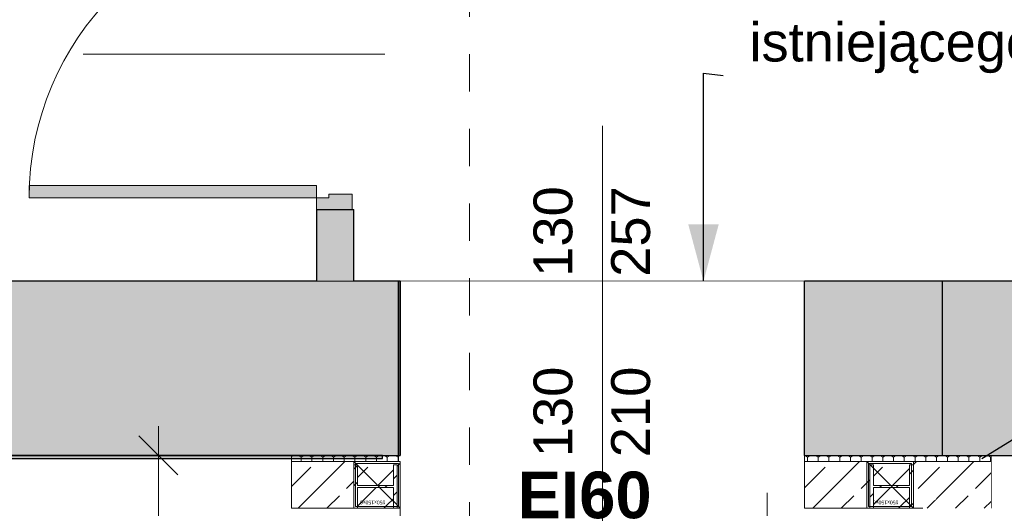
# Model space of a CAD drawing. Header units: centimetres. Extents: x -450 to 939, y -960 to 494.
# Tile 9 of 12: x -137 to 179, y -323 to -166. Entities that reach past the tile are written whole.
import ezdxf

# ---------------------------------------------------------------- set-up
doc = ezdxf.new("R2010")
doc.units = ezdxf.units.CM
doc.header["$MEASUREMENT"] = 0
doc.linetypes.add('Przerywana', pattern=[24, 12, -12])
doc.linetypes.add('Wipeout_Contour', pattern=[100, 0, -100])
for name, color, linetype in [('220 - ŚCIANY WEWNĘTRZNE', 7, 'Continuous'), ('440-Stropy', 7, 'Continuous'), ('Drzwi Archicad', 7, 'Continuous'), ('Nowe_1', 7, 'Continuous'), ('Nowe_220 - ŚCIANY WEWNĘTRZNE', 7, 'Continuous'), ('Nowe_299-Wymiary Opisy', 7, 'Continuous'), ('Nowe_ściana', 7, 'Continuous')]:
    doc.layers.add(name, color=color, linetype=linetype)
for name, color, linetype, lineweight in [('220 - ŚCIANY WEWNĘTRZNE_Nr_pióra__27', 7, 'Continuous', 25), ('220-Ściany_Nr_pióra__19', 255, 'Continuous', 13), ('440-Stropy_Nr_pióra__19', 255, 'Continuous', 0), ('Drzwi Archicad_Nr_pióra__27', 7, 'Continuous', 25), ('Nowe_220 - ŚCIANY WEWNĘTRZNE_Nr_pióra__27', 7, 'Continuous', 25), ('Nowe_220-Ściany_Nr_pióra__120', 7, 'Continuous', 13), ('Nowe_299-Wymiary Opisy_Nr_pióra__140', 1, 'Continuous', 25), ('Nowe_299-Wymiary Opisy_Nr_pióra__6', 5, 'Continuous', 13), ('Nowe_830-Teksty Etykiety_Nr_pióra__6', 5, 'Continuous', 13), ('Nowe_Bloki tekstowe_Nr_pióra__140', 1, 'Continuous', 25), ('Nowe_Drzwi Archicad_Nr_pióra__1', 7, 'Continuous', 13), ('Nowe_Drzwi Archicad_Nr_pióra__27', 7, 'Continuous', 25), ('Nowe_winda_Nr_pióra__32', 15, 'Continuous', 25), ('Nowe_winda_Nr_pióra__41', 7, 'Continuous', 15), ('Nowe_Znaczniki drzwi Archicada_Nr_pióra__7', 7, 'Continuous', 13), ('Nowe_ściana_Nr_pióra__1', 7, 'Continuous', 13)]:
    doc.layers.add(name, color=color, linetype=linetype, lineweight=lineweight)
for name, color, linetype, lineweight, true_color in [('840-Znaczniki ogólne_Nr_pióra__5', 7, 'Continuous', 13, 0x40a5ff), ('Drzwi Archicad_Nr_pióra__23', 7, 'Continuous', 15, 0xff6600), ('Drzwi Archicad_Nr_pióra__3', 7, 'Continuous', 13, 0xff6600), ('Nowe_1_Nr_pióra__4', 7, 'Continuous', 13, 0x029e21), ('Nowe_299-Wymiary Opisy_Nr_pióra__45', 7, 'Continuous', 15, 0x40a5ff), ('Nowe_299-Wymiary Opisy_Nr_pióra__85', 7, 'Continuous', 13, 0x80c2ff), ('Nowe_830-Teksty Etykiety_Nr_pióra__85', 7, 'Continuous', 13, 0x80c2ff), ('Nowe_Znaczniki drzwi Archicada_Nr_pióra__45', 7, 'Continuous', 15, 0x40a5ff), ('Znaczniki drzwi Archicada_Nr_pióra__45', 7, 'Continuous', 15, 0x40a5ff)]:
    doc.layers.add(name, color=color, linetype=linetype, lineweight=lineweight, true_color=true_color)
doc.styles.add('STYL_AUTOMATYCZNY_1', font='arial.ttf')
doc.styles.add('STYL_AUTOMATYCZNY_2', font='arial.ttf')
doc.styles.add('STYL_AUTOMATYCZNY_3', font='arial.ttf')
doc.styles.add('STYL_AUTOMATYCZNY_4', font='arial.ttf')
doc.dimstyles.new('STYL_AUTOMATYCZNY__2', dxfattribs={"dimtxt": 15, "dimasz": 11.875, "dimexe": 0.18, "dimexo": 0.0625, "dimgap": 0, "dimtad": 1, "dimdec": 0, "dimzin": 0, "dimdsep": 46, "dimtxsty": 'STYL_AUTOMATYCZNY_2', "dimblk": 'ARROWHEAD_6', "dimblk1": 'ARROWHEAD_6', "dimblk2": 'ARROWHEAD_6', "dimcen": 0.09, "dimse1": 1, "dimse2": 1, "dimclrd": 256, "dimclre": 256, "dimclrt": 5, "dimadec": 1, "dimazin": 0, "dimtfac": 1, "dimtdec": 4, "dimtmove": 0, "dimatfit": 3, "dimfxl": 1, "dimtolj": 1, "dimtzin": 0, "dimarcsym": 0})
doc.dimstyles.new('STYL_AUTOMATYCZNY__3', dxfattribs={"dimtxt": 15, "dimasz": 11.875, "dimexe": 0.18, "dimexo": 0.0625, "dimgap": 0, "dimtad": 1, "dimtih": 1, "dimtoh": 1, "dimdec": 0, "dimzin": 0, "dimdsep": 46, "dimtxsty": 'STYL_AUTOMATYCZNY_3', "dimblk": 'ARROWHEAD_5', "dimblk1": 'ARROWHEAD_5', "dimblk2": 'ARROWHEAD_5', "dimcen": 0.09, "dimse1": 1, "dimse2": 1, "dimclrd": 1, "dimclre": 1, "dimclrt": 1, "dimadec": 1, "dimazin": 0, "dimtfac": 1, "dimtdec": 4, "dimtmove": 2, "dimatfit": 3, "dimfxl": 1, "dimtolj": 1, "dimtzin": 0, "dimarcsym": 0})
doc.dimstyles.new('STYL_AUTOMATYCZNY__6', dxfattribs={"dimtxt": 0.18, "dimasz": 18.24, "dimexe": 0.18, "dimexo": 0.0625, "dimgap": 0, "dimtad": 0, "dimtih": 1, "dimtoh": 1, "dimdec": 4, "dimzin": 0, "dimdsep": 46, "dimcen": 0.09, "dimadec": 0, "dimazin": 0, "dimtfac": 1, "dimtdec": 4, "dimtmove": 0, "dimatfit": 3, "dimldrblk": 'ARROWHEAD_5', "dimfxl": 1, "dimtolj": 1, "dimtzin": 0, "dimarcsym": 0})
pattern_1 = [(90, (0, 0), (-3.4641, 0), [2, -4]), (90, (-1.732, 3), (-3.4641, 0), [2, -4]), (150, (-8e-16, 2), (1.73205, 3), [2, -4]), (150, (-3.464, 2), (1.73205, 3), [2, -4]), (210, (0, 0), (-1.73205, 3), [2, -4]), (210, (-3.464, -1e-15), (-1.73205, 3), [2, -4])]
pattern_2 = [(45, (0, 0), (-9.1924, 9.1924), []), (45, (-4.596, 4.596), (-9.1924, 9.1924), [9.75, -3.25])]
pattern_3 = [(45, (0, 0), (-7.95495, 7.95495), []), (45, (-2.652, 2.652), (-7.95495, 7.95495), [])]

# ---------------------------------------------------------------- blocks, each defined once
blk = doc.blocks.new('*D4')
at = {"layer": 'Nowe_299-Wymiary Opisy_Nr_pióra__45', "color": 161, "linetype": 'Continuous', "lineweight": 15, "true_color": 0x40a5ff}
for p, q in [((-86.43, -312.72), (-98.93, -300.22)), ((-98.93, -554.22), (-86.43, -566.72))]:
    blk.add_line(p, q, dxfattribs=at)
at = {"layer": 'Nowe_299-Wymiary Opisy_Nr_pióra__85', "color": 151, "linetype": 'Continuous', "lineweight": 13, "true_color": 0x80c2ff}
for p, q in [((-92.68, -306.47), (-92.68, -297.1)), ((-80.96, -306.47), (-104.39, -306.47)), ((-92.68, -560.47), (-92.68, -306.47)), ((-80.96, -560.47), (-104.39, -560.47)), ((-92.68, -569.85), (-92.68, -560.47))]:
    blk.add_line(p, q, dxfattribs=at)
at = {"layer": 'Nowe_299-Wymiary Opisy_Nr_pióra__6', "color": 5, "lineweight": 13, "insert": (-95.68, -450.63), "char_height": 15, "attachment_point": 7, "rotation": 90, "style": 'STYL_AUTOMATYCZNY_2'}
blk.add_mtext('\\A1;{\\pql;\\fArial|b0|i0|c238|p0;\\W1.000000;254}', dxfattribs=at)
blk = doc.blocks.new('ARROWHEAD_6')
at = {"color": 0, "linetype": 'Continuous', "lineweight": 0}
for p, q in [((-0.5, -0.5), (0.5, 0.5)), ((0, 0), (-1, 0))]:
    blk.add_line(p, q, dxfattribs=at)
blk = doc.blocks.new('*D5')
at = {"layer": 'Nowe_299-Wymiary Opisy_Nr_pióra__140', "linetype": 'Continuous', "lineweight": 25}
for points in [[(-449.86, -360.48), (-437.79, -363.72), (-437.79, -357.25)], [(-49.86, -360.48), (-61.93, -357.25), (-61.93, -363.72)]]:
    blk.add_hatch(color=1, dxfattribs=at).paths.add_polyline_path(points)
at = {"layer": 'Nowe_299-Wymiary Opisy_Nr_pióra__140', "color": 1, "linetype": 'Continuous', "lineweight": 25}
for p, q in [((-449.86, -360.48), (-437.79, -357.25)), ((-437.79, -357.25), (-437.79, -363.72)), ((-61.93, -363.72), (-61.93, -357.25)), ((-49.86, -360.48), (-61.93, -357.25)), ((-449.86, -360.48), (-437.79, -363.72)), ((-437.79, -360.48), (-61.93, -360.48)), ((-49.86, -360.48), (-61.93, -363.72))]:
    blk.add_line(p, q, dxfattribs=at)
at = {"layer": 'Nowe_299-Wymiary Opisy_Nr_pióra__140', "color": 1, "lineweight": 25, "insert": (-235.28, -357.48), "char_height": 15, "attachment_point": 7, "style": 'STYL_AUTOMATYCZNY_3'}
blk.add_mtext('\\A1;{\\pql;\\fArial|b1|i0|c238|p0;\\W1.000000;400}', dxfattribs=at)
blk = doc.blocks.new('ARROWHEAD_5')
at = {"linetype": 'Continuous', "lineweight": 0}
blk.add_hatch(color=0, dxfattribs=at).paths.add_polyline_path([(-1, 0.2679), (0, 0), (-1, -0.2679)])
at = {"color": 0, "linetype": 'Continuous', "lineweight": 0}
blk.add_line((0, 0), (-1, 0), dxfattribs=at)

msp = doc.modelspace()

# ---------------------------------------------------------------- hatches: boundary and pattern name
at = {"layer": '220-Ściany_Nr_pióra__19', "linetype": 'Continuous', "lineweight": 13}
h = msp.add_hatch(dxfattribs=at)
h.set_pattern_fill('Podwójny_szraf_1_4_0001', color=255, style=0, pattern_type=2)
h.set_pattern_definition([(45, (0, 0), (-22.981, 22.981), []), (45, (-4.596, 4.596), (-22.981, 22.981), [])])
h.paths.add_polyline_path([(-449.86, -250.47), (-41.84, -250.47), (-41.84, 228.03), (282.38, 228.03), (282.38, 169.03), (245.38, 169.03), (245.38, -250.47), (282.38, -250.47), (282.38, -960.47), (367.7, -960.47), (367.7, 228.03), (367.7, 390.38), (-60.62, 390.38), (-449.86, 390.38)])
at = {"layer": 'Nowe_220-Ściany_Nr_pióra__120', "linetype": 'Continuous', "lineweight": 13}
h = msp.add_hatch(dxfattribs=at)
h.set_pattern_fill('Styropian_0001', style=0, pattern_type=2)
h.set_pattern_definition(pattern_1)
h.paths.add_polyline_path([(-49.86, -308.47), (-15.46, -308.47), (-15.46, -306.47), (-49.86, -306.47)])
h = msp.add_hatch(dxfattribs=at)
h.set_pattern_fill('Styropian_0001', style=0, pattern_type=2)
h.set_pattern_definition(pattern_1)
h.paths.add_polyline_path([(175.14, -308.47), (115.14, -308.47), (115.14, -306.47), (175.14, -306.47)])

# ---------------------------------------------------------------- linework, layer by layer
at = {"layer": 'Nowe_220-Ściany_Nr_pióra__120', "color": 7, "linetype": 'Continuous', "lineweight": 13, "flags": 128}
for points in [[(-49.86, -308.47), (-15.46, -308.47), (-15.46, -306.47), (-49.86, -306.47)], [(175.14, -308.47), (115.14, -308.47), (115.14, -306.47), (175.14, -306.47)]]:
    msp.add_lwpolyline(points, close=True, dxfattribs=at)

# ---------------------------------------------------------------- next in the draw order: wipeouts: each hides what was drawn before it
at = {"color": 254, "linetype": 'Wipeout_Contour', "lineweight": 0, "ltscale": 4562.873072}
msp.add_wipeout([(-449.86, 390.38), (-449.86, -250.47), (282.38, -250.47), (282.38, -960.47), (367.7, -960.47), (367.7, -351.72), (367.7, 390.38)], dxfattribs=at).dxf.layer = '440-Stropy'

# ---------------------------------------------------------------- next in the draw order: hatches: boundary and pattern name
at = {"layer": '220 - ŚCIANY WEWNĘTRZNE', "linetype": 'Continuous', "lineweight": 0, "true_color": 0x7f7f7f}
for points in [[(-41.84, -250.47), (-29.84, -250.47), (-29.84, -227.47), (-41.84, -227.47)], [(-15.46, -250.47), (-185.62, -250.47), (-185.62, -306.47), (-15.46, -306.47)], [(159.54, -250.47), (159.54, -306.47), (240.38, -306.47), (240.38, -250.47)]]:
    msp.add_hatch(color=8, dxfattribs=at).paths.add_polyline_path(points)
at = {"layer": 'Nowe_220 - ŚCIANY WEWNĘTRZNE', "linetype": 'Continuous', "lineweight": 0, "true_color": 0x000000}
for points in [[(-15.46, -306.47), (-14.86, -306.47), (-14.86, -250.47), (-15.46, -250.47)], [(115.14, -250.47), (115.14, -306.47), (159.54, -306.47), (159.54, -250.47)]]:
    msp.add_hatch(color=18, dxfattribs=at).paths.add_polyline_path(points)

# ---------------------------------------------------------------- next in the draw order: linework, layer by layer
at = {"layer": '220 - ŚCIANY WEWNĘTRZNE_Nr_pióra__27', "color": 7, "linetype": 'Continuous', "lineweight": 25}
for p, q in [((159.54, -279.47), (159.54, -250.47)), ((159.54, -284.47), (159.54, -279.47)), ((159.54, -306.47), (159.54, -284.47))]:
    msp.add_line(p, q, dxfattribs=at)
at = {"layer": '220 - ŚCIANY WEWNĘTRZNE_Nr_pióra__27', "color": 7, "linetype": 'Continuous', "lineweight": 25, "flags": 128}
for points in [[(-41.84, -250.47), (-185.62, -250.47)], [(240.38, -250.47), (159.54, -250.47)], [(-20.62, -306.47), (-185.62, -306.47)], [(159.54, -306.47), (240.38, -306.47)]]:
    msp.add_lwpolyline(points, dxfattribs=at)
at = {"layer": '440-Stropy_Nr_pióra__19', "color": 255, "linetype": 'Continuous', "lineweight": 0, "flags": 128}
msp.add_lwpolyline([(-449.86, 390.38), (-449.86, -250.47), (282.38, -250.47), (282.38, -960.47), (367.7, -960.47), (367.7, -351.72), (367.7, 390.38)], close=True, dxfattribs=at)
at = {"layer": 'Drzwi Archicad_Nr_pióra__3', "color": 30, "linetype": 'Continuous', "lineweight": 13, "true_color": 0xff6600}
msp.add_line((-134.24, -219.67), (-134.24, -223.67), dxfattribs=at)
at = {"layer": 'Nowe_ściana_Nr_pióra__1', "color": 7, "linetype": 'Continuous', "lineweight": 13, "flags": 128}
msp.add_lwpolyline([(175.14, -323.47), (175.14, -308.47)], dxfattribs=at)

# ---------------------------------------------------------------- next in the draw order: texts
at = {"layer": 'Nowe_830-Teksty Etykiety_Nr_pióra__6', "color": 5, "linetype": 'Continuous', "lineweight": 13, "insert": (92.56, -183.62), "char_height": 12.5, "attachment_point": 7, "line_spacing_factor": 0.94021, "style": 'STYL_AUTOMATYCZNY_2'}
msp.add_mtext('\\A1;{\\pql;\\fArial|b0|i0|c238|p0;\\W1.000000;demontaż okna,\\P\\pql;\\fArial|b0|i0|c238|p0;\\W1.000000;otwór w miejscu\\P\\pql;\\fArial|b0|i0|c238|p0;\\W1.000000; istniejącego okna}', dxfattribs=at)
at = {"layer": 'Nowe_Znaczniki drzwi Archicada_Nr_pióra__7', "color": 7, "lineweight": 13, "char_height": 12.5, "attachment_point": 7, "rotation": 90, "style": 'STYL_AUTOMATYCZNY_1'}
for s, insert in [('\\A1;{\\pql;\\pt0;\\fArial|b0|i0|c238|p0;\\W1.000000;130\\fArial|b0|i0|c238|p0;\\W1.000000;\\A1{\\H.66x;\\S^  ;}\\fArial|b0|i0|c238|p0;\\W1.000000;\\fArial|b0|i0|c238|p0;\\W1.000000;}', (44.11, -249.07)), ('\\A1;{\\pql;\\pt0;\\fArial|b0|i0|c238|p0;\\W1.000000;257\\fArial|b0|i0|c238|p0;\\W1.000000;\\A1{\\H.66x;\\S^  ;}\\fArial|b0|i0|c238|p0;\\W1.000000;\\fArial|b0|i0|c238|p0;\\W1.000000;}', (69.1, -249.07))]:
    msp.add_mtext(s, dxfattribs=dict(at, insert=insert))

# ---------------------------------------------------------------- next in the draw order: wipeouts: each hides what was drawn before it
at = {"color": 254, "linetype": 'Wipeout_Contour', "lineweight": 0, "ltscale": 725.662512}
msp.add_wipeout([(-41.84, -227.47), (-29.84, -227.47), (-29.84, -127.47), (-41.84, -127.47)], dxfattribs=at).dxf.layer = '220 - ŚCIANY WEWNĘTRZNE'
at = {"color": 254, "linetype": 'Wipeout_Contour', "lineweight": 0, "ltscale": 1160.908025}
msp.add_wipeout([(115.14, -306.47), (115.14, -250.47), (-14.86, -250.47), (-14.86, -306.47)], dxfattribs=at).dxf.layer = '220 - ŚCIANY WEWNĘTRZNE'
at = {"color": 254, "linetype": 'Wipeout_Contour', "lineweight": 0, "ltscale": 1272.395936}
msp.add_wipeout([(-49.86, -323.47), (-14.86, -323.47), (-14.86, -308.47), (-49.86, -308.47)], dxfattribs=at).dxf.layer = 'Nowe_ściana'
at = {"color": 254, "linetype": 'Wipeout_Contour', "lineweight": 0, "ltscale": 1080.703133}
msp.add_wipeout([(153.14, -323.47), (175.14, -323.47), (175.14, -308.47)], dxfattribs=at).dxf.layer = 'Nowe_ściana'

# ---------------------------------------------------------------- next in the draw order: hatches: boundary and pattern name
at = {"layer": '220 - ŚCIANY WEWNĘTRZNE', "linetype": 'Continuous', "lineweight": 0, "true_color": 0x7f7f7f}
msp.add_hatch(color=8, dxfattribs=at).paths.add_polyline_path([(-185.62, -307.47), (-20.62, -307.47), (-20.62, -306.47), (-185.62, -306.47)])
at = {"layer": 'Drzwi Archicad', "linetype": 'Continuous', "lineweight": 0, "true_color": 0x7f7f7f}
for points in [[(-134.24, -223.67), (-41.84, -223.67), (-41.84, -219.67), (-134.24, -219.67)], [(-30.34, -227.47), (-30.34, -222.47), (-37.84, -222.47), (-37.84, -223.67), (-41.84, -223.67), (-41.84, -227.47)]]:
    msp.add_hatch(color=8, dxfattribs=at).paths.add_polyline_path(points)
at = {"layer": 'Nowe_ściana', "linetype": 'Continuous', "lineweight": 0, "true_color": 0x000000}
h = msp.add_hatch(dxfattribs=at)
h.set_pattern_fill('Beton_zbrojony_0001', color=18, style=0, pattern_type=2)
h.set_pattern_definition(pattern_2)
h.paths.add_polyline_path([(-49.86, -323.47), (-14.86, -323.47), (-14.86, -308.47), (-49.86, -308.47)])
h = msp.add_hatch(dxfattribs=at)
h.set_pattern_fill('Beton_zbrojony_0001', color=18, style=0, pattern_type=2)
h.set_pattern_definition(pattern_2)
h.paths.add_polyline_path([(153.14, -323.47), (175.14, -323.47), (175.14, -308.47)])

# ---------------------------------------------------------------- next in the draw order: linework, layer by layer
at = {"layer": '220 - ŚCIANY WEWNĘTRZNE_Nr_pióra__27', "color": 7, "linetype": 'Continuous', "lineweight": 25}
for p, q in [((-41.84, -227.47), (-30.34, -227.47)), ((-30.34, -227.47), (-29.84, -227.47)), ((-15.46, -279.47), (-15.46, -250.47)), ((-15.46, -284.47), (-15.46, -279.47)), ((-15.46, -306.47), (-15.46, -284.47))]:
    msp.add_line(p, q, dxfattribs=at)
at = {"layer": '220 - ŚCIANY WEWNĘTRZNE_Nr_pióra__27', "color": 7, "linetype": 'Continuous', "lineweight": 25, "flags": 128}
for points in [[(-41.84, -227.47), (-41.84, -250.47)], [(-29.84, -250.47), (-29.84, -227.47)], [(-15.46, -250.47), (-29.84, -250.47)], [(-185.62, -306.47), (-15.46, -306.47)], [(-20.62, -307.47), (-20.62, -306.47)], [(-185.62, -307.47), (-20.62, -307.47)]]:
    msp.add_lwpolyline(points, dxfattribs=at)
at = {"layer": 'Drzwi Archicad_Nr_pióra__23', "color": 30, "linetype": 'Continuous', "lineweight": 15, "true_color": 0xff6600}
for p, q in [((-41.84, -227.47), (-41.84, -223.67)), ((-41.84, -223.67), (-37.84, -223.67)), ((-37.84, -223.67), (-37.84, -222.47)), ((-37.84, -222.47), (-30.34, -222.47)), ((-30.34, -222.47), (-30.34, -227.47)), ((-30.34, -227.47), (-41.84, -227.47))]:
    msp.add_line(p, q, dxfattribs=at)
at = {"layer": 'Drzwi Archicad_Nr_pióra__27', "color": 7, "linetype": 'Continuous', "lineweight": 25}
for p, q in [((-41.84, -227.47), (-30.34, -227.47)), ((-41.84, -227.47), (-30.34, -227.47)), ((-30.34, -227.47), (-29.84, -227.47))]:
    msp.add_line(p, q, dxfattribs=at)
at = {"layer": 'Drzwi Archicad_Nr_pióra__3', "color": 30, "linetype": 'Continuous', "lineweight": 13, "true_color": 0xff6600}
for p, q in [((-41.84, -219.67), (-134.24, -219.67)), ((-41.84, -223.67), (-41.84, -219.67)), ((-134.24, -223.67), (-41.84, -223.67))]:
    msp.add_line(p, q, dxfattribs=at)
msp.add_arc((-41.84, -223.67), 92.4, 90, 180, dxfattribs=at)
at = {"layer": 'Nowe_220 - ŚCIANY WEWNĘTRZNE_Nr_pióra__27', "color": 7, "linetype": 'Continuous', "lineweight": 25, "flags": 128}
for points in [[(-14.86, -250.47), (-15.46, -250.47)], [(-14.86, -250.47), (-14.86, -306.47)], [(159.54, -250.47), (115.14, -250.47)], [(115.14, -306.47), (115.14, -250.47)], [(-15.46, -306.47), (-14.86, -306.47)], [(115.14, -306.47), (159.54, -306.47)]]:
    msp.add_lwpolyline(points, dxfattribs=at)
at = {"layer": 'Nowe_Drzwi Archicad_Nr_pióra__27', "color": 7, "linetype": 'Continuous', "lineweight": 25}
for p, q in [((-14.86, -306.47), (-14.86, -250.47)), ((115.14, -306.47), (115.14, -250.47))]:
    msp.add_line(p, q, dxfattribs=at)
at = {"layer": 'Nowe_Znaczniki drzwi Archicada_Nr_pióra__45', "color": 161, "linetype": 'Continuous', "lineweight": 15, "true_color": 0x40a5ff}
msp.add_line((50.14, -200.47), (50.14, -316.47), dxfattribs=at)
at = {"layer": 'Nowe_ściana_Nr_pióra__1', "color": 7, "linetype": 'Continuous', "lineweight": 13, "flags": 128}
msp.add_lwpolyline([(-49.86, -323.47), (-49.86, -308.47)], dxfattribs=at)
at = {"layer": 'Znaczniki drzwi Archicada_Nr_pióra__45', "color": 161, "linetype": 'Continuous', "lineweight": 15, "true_color": 0x40a5ff}
msp.add_line((-116.84, -177.47), (-19.84, -177.47), dxfattribs=at)

# ---------------------------------------------------------------- next in the draw order: texts
at = {"layer": 'Nowe_Znaczniki drzwi Archicada_Nr_pióra__7', "color": 7, "lineweight": 13, "char_height": 12.5, "attachment_point": 7, "rotation": 90, "style": 'STYL_AUTOMATYCZNY_1'}
for s, insert in [('\\A1;{\\pql;\\pt0;\\fArial|b0|i0|c238|p0;\\W1.000000;130\\fArial|b0|i0|c238|p0;\\W1.000000;\\A1{\\H.66x;\\S^  ;}\\fArial|b0|i0|c238|p0;\\W1.000000;\\fArial|b0|i0|c238|p0;\\W1.000000;}', (44.11, -307.07)), ('\\A1;{\\pql;\\pt0;\\fArial|b0|i0|c238|p0;\\W1.000000;210\\fArial|b0|i0|c238|p0;\\W1.000000;\\A1{\\H.66x;\\S^  ;}\\fArial|b0|i0|c238|p0;\\W1.000000;\\fArial|b0|i0|c238|p0;\\W1.000000;}', (69.1, -307.07))]:
    msp.add_mtext(s, dxfattribs=dict(at, insert=insert))

# ---------------------------------------------------------------- next in the draw order: dimensions: what is measured, and where the dimension line sits
at = {"layer": 'Nowe_299-Wymiary Opisy', "color": 1, "linetype": 'Continuous', "lineweight": 25}
dim = msp.add_linear_dim(base=(-49.86, -360.48), p1=(-449.86, -306.47), p2=(-49.86, -308.47), dimstyle='STYL_AUTOMATYCZNY__3', dxfattribs=at)
dim.commit()
dim.dimension.update_dxf_attribs({"geometry": '*D5', "text_midpoint": (-218.15, -349.98), "dimtype": 160})

# ---------------------------------------------------------------- next in the draw order: leaders
at = {"layer": 'Nowe_830-Teksty Etykiety_Nr_pióra__85', "color": 151, "linetype": 'Continuous', "lineweight": 13, "true_color": 0x80c2ff, "annotation_type": 0, "has_hookline": 1, "hookline_direction": 0, "text_width": 138.91}
msp.add_leader([(82.64, -250.47), (82.64, -183.62), (88.96, -184.3)], dimstyle='STYL_AUTOMATYCZNY__6', dxfattribs=at)

# ---------------------------------------------------------------- next in the draw order: wipeouts: each hides what was drawn before it
at = {"color": 254, "linetype": 'Wipeout_Contour', "lineweight": 0, "ltscale": 1385.448483}
msp.add_wipeout([(115.14, -323.47), (153.14, -323.47), (175.14, -308.47), (115.14, -308.47)], dxfattribs=at).dxf.layer = 'Nowe_ściana'

# ---------------------------------------------------------------- next in the draw order: hatches: boundary and pattern name
at = {"layer": 'Nowe_ściana', "linetype": 'Continuous', "lineweight": 0, "true_color": 0x000000}
h = msp.add_hatch(dxfattribs=at)
h.set_pattern_fill('Beton_zbrojony_0001', color=18, style=0, pattern_type=2)
h.set_pattern_definition(pattern_2)
h.paths.add_polyline_path([(115.14, -323.47), (153.14, -323.47), (175.14, -308.47), (115.14, -308.47)])

# ---------------------------------------------------------------- next in the draw order: leaders
at = {"layer": 'Nowe_830-Teksty Etykiety_Nr_pióra__85', "color": 151, "linetype": 'Continuous', "lineweight": 13, "true_color": 0x80c2ff, "annotation_type": 0, "has_hookline": 1, "hookline_direction": 0, "text_width": 203.44}
msp.add_leader([(172.14, -307.51), (287.23, -236.45), (275.31, -240.54), (293.55, -240.54)], dimstyle='STYL_AUTOMATYCZNY__6', dxfattribs=at)

# ---------------------------------------------------------------- next in the draw order: wipeouts: each hides what was drawn before it
at = {"color": 254, "linetype": 'Wipeout_Contour', "lineweight": 0, "ltscale": 1305.324691}
msp.add_wipeout([(115.14, -323.47), (115.14, -308.47), (-14.86, -308.47), (-14.86, -323.47)], dxfattribs=at).dxf.layer = 'Nowe_ściana'

# ---------------------------------------------------------------- next in the draw order: linework, layer by layer
at = {"layer": '840-Znaczniki ogólne_Nr_pióra__5', "color": 161, "linetype": 'Przerywana', "lineweight": 13, "true_color": 0x40a5ff}
msp.add_line((7.39, 422.55), (7.39, -656.69), dxfattribs=at)
at = {"layer": 'Nowe_Drzwi Archicad_Nr_pióra__1', "color": 7, "linetype": 'Continuous', "lineweight": 13}
for p, q in [((-14.86, -323.47), (-14.86, -308.47)), ((115.14, -323.47), (115.14, -308.47))]:
    msp.add_line(p, q, dxfattribs=at)
at = {"layer": 'Nowe_winda_Nr_pióra__41', "color": 7, "linetype": 'Continuous', "lineweight": 15}
msp.add_line((103.14, -333.47), (103.14, -318.47), dxfattribs=at)
at = {"layer": 'Nowe_Znaczniki drzwi Archicada_Nr_pióra__45', "color": 161, "linetype": 'Continuous', "lineweight": 15, "true_color": 0x40a5ff}
msp.add_line((50.14, -258.47), (50.14, -333.47), dxfattribs=at)
at = {"layer": 'Nowe_ściana_Nr_pióra__1', "color": 7, "linetype": 'Continuous', "lineweight": 13}
for p, q in [((-14.86, -323.47), (-14.86, -308.47)), ((115.14, -323.47), (115.14, -308.47))]:
    msp.add_line(p, q, dxfattribs=at)
at = {"layer": 'Nowe_ściana_Nr_pióra__1', "color": 7, "linetype": 'Continuous', "lineweight": 13, "flags": 128}
for points in [[(-14.86, -308.47), (-49.86, -308.47)], [(175.14, -308.47), (115.14, -308.47)], [(-49.86, -323.47), (-14.86, -323.47)], [(115.14, -323.47), (153.14, -323.47)]]:
    msp.add_lwpolyline(points, dxfattribs=at)

# ---------------------------------------------------------------- next in the draw order: texts
at = {"layer": 'Nowe_Bloki tekstowe_Nr_pióra__140', "color": 1, "linetype": 'Continuous', "lineweight": 25, "insert": (44.4, -311.67), "char_height": 15, "attachment_point": 2, "style": 'STYL_AUTOMATYCZNY_4'}
msp.add_mtext('\\A1;{\\pqc;\\fArial|b1|i0|c238|p0;\\W1.000000;EI60}', dxfattribs=at)

# ---------------------------------------------------------------- next in the draw order: wipeouts: each hides what was drawn before it
at = {"color": 254, "linetype": 'Wipeout_Contour', "lineweight": 0, "ltscale": 3808.219867}
msp.add_wipeout([(-15.86, -309.47), (-17.06, -309.47), (-17.06, -316.12), (-28.66, -316.12), (-28.66, -309.47), (-29.86, -309.47), (-29.86, -323.47), (-28.66, -323.47), (-28.66, -316.82), (-17.06, -316.82), (-17.06, -323.47), (-15.86, -323.47)], dxfattribs=at).dxf.layer = 'Nowe_1'
at = {"color": 254, "linetype": 'Wipeout_Contour', "lineweight": 0, "ltscale": 4168.674786}
msp.add_wipeout([(150.14, -309.47), (148.94, -309.47), (148.94, -316.12), (137.34, -316.12), (137.34, -309.47), (136.14, -309.47), (136.14, -323.47), (137.34, -323.47), (137.34, -316.82), (148.94, -316.82), (148.94, -323.47), (150.14, -323.47)], dxfattribs=at).dxf.layer = 'Nowe_1'

# ---------------------------------------------------------------- next in the draw order: hatches: boundary and pattern name
at = {"layer": 'Nowe_1_Nr_pióra__4', "linetype": 'Continuous', "lineweight": 0, "true_color": 0xffffff}
h = msp.add_hatch(dxfattribs=at)
h.set_pattern_fill('Stal_0001', style=0, pattern_type=2)
h.set_pattern_definition(pattern_3)
h.paths.add_polyline_path([(-15.86, -309.47), (-17.06, -309.47), (-17.06, -316.12), (-28.66, -316.12), (-28.66, -309.47), (-29.86, -309.47), (-29.86, -323.47), (-28.66, -323.47), (-28.66, -316.82), (-17.06, -316.82), (-17.06, -323.47), (-15.86, -323.47)])
h = msp.add_hatch(dxfattribs=at)
h.set_pattern_fill('Stal_0001', style=0, pattern_type=2)
h.set_pattern_definition(pattern_3)
h.paths.add_polyline_path([(150.14, -309.47), (148.94, -309.47), (148.94, -316.12), (137.34, -316.12), (137.34, -309.47), (136.14, -309.47), (136.14, -323.47), (137.34, -323.47), (137.34, -316.82), (148.94, -316.82), (148.94, -323.47), (150.14, -323.47)])

# ---------------------------------------------------------------- next in the draw order: linework, layer by layer
at = {"layer": 'Nowe_1_Nr_pióra__4', "color": 104, "linetype": 'Continuous', "lineweight": 13, "true_color": 0x029e21}
for p, q in [((-29.86, -323.47), (-29.86, -309.47)), ((-29.86, -309.47), (-28.66, -309.47)), ((-28.66, -309.47), (-28.66, -316.12)), ((-17.06, -316.12), (-17.06, -309.47)), ((-17.06, -309.47), (-15.86, -309.47)), ((-15.86, -309.47), (-15.86, -323.47)), ((136.14, -323.47), (136.14, -309.47)), ((136.14, -309.47), (137.34, -309.47)), ((137.34, -309.47), (137.34, -316.12)), ((148.94, -316.12), (148.94, -309.47)), ((148.94, -309.47), (150.14, -309.47)), ((150.14, -309.47), (150.14, -323.47)), ((-28.66, -316.12), (-17.06, -316.12)), ((137.34, -316.12), (148.94, -316.12)), ((-17.06, -316.82), (-28.66, -316.82)), ((-28.66, -316.82), (-28.66, -323.47)), ((-17.06, -323.47), (-17.06, -316.82)), ((148.94, -316.82), (137.34, -316.82)), ((137.34, -316.82), (137.34, -323.47)), ((148.94, -323.47), (148.94, -316.82)), ((-28.66, -323.47), (-29.86, -323.47)), ((-15.86, -323.47), (-17.06, -323.47)), ((137.34, -323.47), (136.14, -323.47)), ((150.14, -323.47), (148.94, -323.47))]:
    msp.add_line(p, q, dxfattribs=at)
at = {"layer": 'Nowe_winda_Nr_pióra__41', "color": 7, "linetype": 'Continuous', "lineweight": 15}
for p, q in [((-14.86, -323.47), (-29.86, -308.47)), ((150.14, -323.47), (135.14, -308.47)), ((-14.86, -333.47), (-14.86, -318.47))]:
    msp.add_line(p, q, dxfattribs=at)
for points in [[(-14.86, -308.47), (-29.86, -308.47), (-29.86, -323.47), (-14.86, -323.47)], [(-15.46, -309.07), (-29.26, -309.07), (-29.26, -322.87), (-15.46, -322.87)], [(150.14, -308.47), (135.14, -308.47), (135.14, -323.47), (150.14, -323.47)], [(149.54, -309.07), (135.74, -309.07), (135.74, -322.87), (149.54, -322.87)]]:
    msp.add_lwpolyline(points, close=True, dxfattribs=at)

# ---------------------------------------------------------------- next in the draw order: texts
at = {"layer": 'Nowe_winda_Nr_pióra__32', "color": 15, "linetype": 'Continuous', "lineweight": 25, "char_height": 1.2, "attachment_point": 7, "rotation": 180, "style": 'STYL_AUTOMATYCZNY_1'}
for insert in [(-19.63, -320.98), (145.37, -320.98)]:
    msp.add_mtext('\\A1;{\\pql;\\fArial|b0|i0|c238|p0;\\W1.000000;150x150x6}', dxfattribs=dict(at, insert=insert))

# ---------------------------------------------------------------- next in the draw order: dimensions: what is measured, and where the dimension line sits
at = {"layer": 'Nowe_299-Wymiary Opisy', "color": 151, "linetype": 'Continuous', "lineweight": 13, "true_color": 0x80c2ff}
dim = msp.add_linear_dim(base=(-92.68, -306.47), p1=(175.14, -560.47), p2=(240.38, -306.47), angle=90, dimstyle='STYL_AUTOMATYCZNY__2', dxfattribs=at)
dim.commit()
dim.dimension.update_dxf_attribs({"geometry": '*D4', "text_midpoint": (-103.18, -433.51), "dimtype": 160, "text_rotation": 90})

doc.saveas('drawing.dxf')
